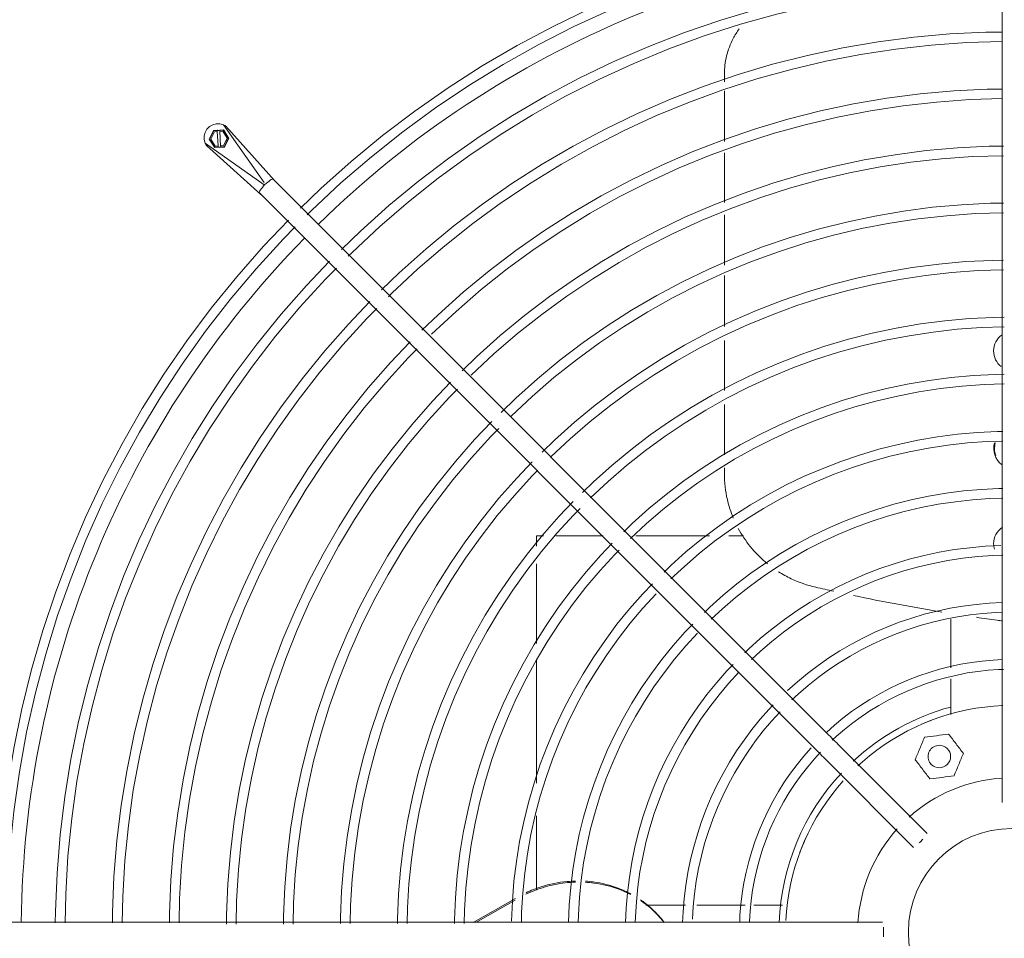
# Model space of a CAD drawing. Header units: inches. Extents: x 282 to 878, y -149 to 1260.
# Tile 9 of 20: x 833 to 845, y 379 to 390. Entities that reach past the tile are written whole.
import ezdxf

# ---------------------------------------------------------------- set-up
doc = ezdxf.new("R2010")
doc.units = ezdxf.units.IN
doc.header["$MEASUREMENT"] = 0
doc.layers.add('M-EQPM', color=90, linetype='Continuous', lineweight=9)

# ---------------------------------------------------------------- blocks, each defined once
blk = doc.blocks.new('Air Conditioner Unit  _AC_ - Default 1-3618741-Main Floor')
at = {"layer": 'M-EQPM'}
for p, q in [((-0.125, 13.57), (-0.125, 3.475)), ((-3.701, 11.032), (-3.701, 10.937)), ((-3.701, 10.822), (-3.701, 10.169)), ((-10.274, 10.31), (-10.33, 10.199)), ((-10.326, 10.195), (-10.27, 10.306)), ((-10.312, 10.2), (-10.264, 10.295)), ((-10.263, 10.295), (-10.312, 10.2)), ((-10.228, 10.313), (-10.274, 10.31)), ((-10.27, 10.306), (-10.274, 10.31)), ((-10.27, 10.306), (-10.145, 10.313)), ((-10.264, 10.295), (-10.227, 10.297)), ((-10.263, 10.295), (-10.264, 10.295)), ((-10.227, 10.297), (-10.263, 10.295)), ((-10.227, 10.297), (-10.228, 10.313)), ((-10.228, 10.313), (-10.226, 10.311)), ((-10.227, 10.297), (-10.227, 10.297)), ((-10.227, 10.297), (-10.217, 10.112)), ((-10.226, 10.311), (-10.193, 10.313)), ((-10.149, 10.317), (-10.194, 10.314)), ((-10.194, 10.314), (-10.194, 10.299)), ((-10.193, 10.313), (-10.194, 10.314)), ((-10.194, 10.299), (-10.157, 10.301)), ((-10.193, 10.298), (-10.194, 10.299)), ((-10.157, 10.3), (-10.193, 10.298)), ((-10.184, 10.114), (-10.193, 10.298)), ((-10.157, 10.301), (-10.099, 10.211)), ((-10.157, 10.301), (-10.157, 10.3)), ((-10.098, 10.211), (-10.157, 10.3)), ((-10.081, 10.212), (-10.149, 10.317)), ((-10.149, 10.317), (-10.145, 10.313)), ((-9.622, 9.641), (-10.147, 10.383)), ((-10.145, 10.313), (-10.077, 10.208)), ((-10.116, 10.368), (-9.489, 9.666)), ((-9.625, 9.611), (-10.383, 10.147)), ((-10.33, 10.199), (-10.262, 10.094)), ((-10.326, 10.195), (-10.33, 10.199)), ((-10.258, 10.09), (-10.326, 10.195)), ((-10.254, 10.11), (-10.312, 10.2)), ((-10.312, 10.2), (-10.254, 10.11)), ((-10.312, 10.2), (-10.312, 10.2)), ((-10.099, 10.211), (-10.147, 10.116)), ((-10.147, 10.116), (-10.098, 10.211)), ((-10.138, 10.101), (-10.081, 10.212)), ((-10.077, 10.208), (-10.134, 10.097)), ((-10.099, 10.211), (-10.098, 10.211)), ((-10.077, 10.208), (-10.081, 10.212)), ((-10.368, 10.116), (-9.666, 9.489)), ((-10.262, 10.094), (-10.217, 10.097)), ((-10.258, 10.09), (-10.262, 10.094)), ((-10.134, 10.097), (-10.258, 10.09)), ((-10.218, 10.112), (-10.254, 10.11)), ((-10.254, 10.11), (-10.217, 10.112)), ((-10.254, 10.11), (-10.254, 10.11)), ((-10.217, 10.097), (-10.218, 10.112)), ((-10.217, 10.112), (-10.218, 10.112)), ((-10.215, 10.095), (-10.217, 10.097)), ((-10.181, 10.097), (-10.215, 10.095)), ((-10.147, 10.116), (-10.184, 10.114)), ((-10.184, 10.114), (-10.147, 10.116)), ((-10.184, 10.114), (-10.183, 10.098)), ((-10.184, 10.114), (-10.184, 10.114)), ((-10.183, 10.098), (-10.138, 10.101)), ((-10.183, 10.098), (-10.181, 10.097)), ((-10.147, 10.116), (-10.147, 10.116)), ((-10.134, 10.097), (-10.138, 10.101)), ((-3.701, 10.023), (-3.701, 9.383)), ((-2.369, 2.546), (-9.507, 9.684)), ((-9.684, 9.507), (-2.546, 2.369)), ((-3.701, 9.224), (-3.701, 8.577)), ((-3.701, 8.446), (-3.701, 7.789)), ((-3.701, 7.608), (-3.701, 6.967)), ((-3.701, 6.785), (-3.701, 6.137)), ((-3.701, 5.971), (-3.701, 5.897)), ((-6.027, 5.097), (-6.12, 5.097)), ((-6.12, 5.097), (-6.12, 4.963)), ((-5.261, 5.097), (-5.872, 5.097)), ((-3.894, 5.097), (-4.84, 5.097)), ((-3.456, 5.097), (-3.645, 5.097)), ((-6.12, 4.738), (-6.12, 3.711)), ((-0.788, 4.026), (-0.788, 3.4)), ((-6.12, 3.492), (-6.12, 1.915)), ((-0.788, 3.257), (-0.788, 2.797)), ((-0.125, 3.257), (-0.125, 1.665)), ((-1.089, 1.266), (-2.215, 2.392)), ((-2.392, 2.215), (-1.266, 1.089)), ((-6.12, 1.496), (-6.12, 0.537)), ((-6.391, 0.433), (-6.934, 0.121)), ((-6.394, 0.412), (-6.901, 0.121)), ((-4.712, 0.347), (-4.201, 0.347)), ((-4.055, 0.347), (-3.432, 0.347)), ((-3.32, 0.347), (-2.954, 0.347)), ((-3.475, 0.125), (-13.57, 0.125)), ((-1.665, 0.125), (-3.257, 0.125))]:
    blk.add_line(p, q, dxfattribs=at)
at = {"layer": 'M-EQPM', "flags": 128}
for points in [[(-0.121, 13.058), (-0.381, 13.055), (-0.903, 13.03), (-1.423, 12.983), (-1.942, 12.916), (-2.456, 12.828), (-2.967, 12.719), (-3.474, 12.59), (-3.974, 12.441), (-4.469, 12.273), (-4.956, 12.084), (-5.435, 11.876), (-5.906, 11.649), (-6.367, 11.404), (-6.818, 11.14), (-7.258, 10.859), (-7.686, 10.56), (-8.102, 10.244), (-8.506, 9.912), (-8.895, 9.564), (-9.158, 9.309)], [(-9.072, 9.224), (-9.015, 9.282), (-8.636, 9.635), (-8.244, 9.973), (-7.839, 10.294), (-7.421, 10.6), (-6.991, 10.888), (-6.55, 11.159), (-6.099, 11.412), (-5.637, 11.647), (-5.167, 11.863), (-4.689, 12.06), (-4.203, 12.238), (-3.71, 12.396), (-3.211, 12.534), (-2.707, 12.653), (-2.199, 12.751), (-1.688, 12.829), (-1.173, 12.886), (-0.657, 12.922), (-0.14, 12.938)], [(-0.121, 12.31), (-0.36, 12.308), (-0.851, 12.284), (-1.342, 12.24), (-1.83, 12.176), (-2.316, 12.094), (-2.798, 11.991), (-3.275, 11.87), (-3.747, 11.729), (-4.213, 11.57), (-4.672, 11.392), (-5.124, 11.196), (-5.568, 10.983), (-6.002, 10.751), (-6.428, 10.502), (-6.842, 10.237), (-7.246, 9.955), (-7.639, 9.657), (-8.019, 9.344), (-8.386, 9.016), (-8.63, 8.78)], [(-8.543, 8.692), (-8.492, 8.743), (-8.135, 9.076), (-7.766, 9.394), (-7.384, 9.697), (-6.99, 9.985), (-6.585, 10.256), (-6.17, 10.511), (-5.745, 10.75), (-5.31, 10.971), (-4.867, 11.174), (-4.417, 11.36), (-3.959, 11.527), (-3.495, 11.677), (-3.025, 11.807), (-2.55, 11.918), (-2.072, 12.011), (-1.59, 12.084), (-1.105, 12.138), (-0.619, 12.173), (-0.132, 12.188)], [(-0.121, 11.576), (-0.338, 11.574), (-0.801, 11.552), (-1.262, 11.51), (-1.721, 11.451), (-2.178, 11.373), (-2.631, 11.276), (-3.08, 11.162), (-3.524, 11.03), (-3.962, 10.88), (-4.394, 10.713), (-4.819, 10.529), (-5.236, 10.328), (-5.645, 10.11), (-6.045, 9.876), (-6.435, 9.627), (-6.814, 9.362), (-7.183, 9.082), (-7.541, 8.787), (-7.886, 8.479), (-8.112, 8.26)], [(-8.025, 8.172), (-7.98, 8.217), (-7.645, 8.529), (-7.298, 8.828), (-6.939, 9.113), (-6.569, 9.383), (-6.189, 9.638), (-5.798, 9.878), (-5.399, 10.102), (-4.99, 10.31), (-4.574, 10.501), (-4.151, 10.676), (-3.72, 10.833), (-3.284, 10.973), (-2.843, 11.096), (-2.397, 11.201), (-1.947, 11.288), (-1.494, 11.356), (-1.039, 11.407), (-0.582, 11.44), (-0.124, 11.454)], [(-0.121, 10.843), (-0.317, 10.841), (-0.75, 10.819), (-1.182, 10.781), (-1.612, 10.725), (-2.04, 10.652), (-2.464, 10.562), (-2.884, 10.455), (-3.3, 10.331), (-3.711, 10.191), (-4.115, 10.034), (-4.513, 9.862), (-4.904, 9.673), (-5.287, 9.469), (-5.661, 9.25), (-6.027, 9.017), (-6.383, 8.768), (-6.728, 8.506), (-7.063, 8.23), (-7.386, 7.941), (-7.594, 7.74)], [(-7.469, 7.69), (-7.155, 7.983), (-6.831, 8.263), (-6.495, 8.529), (-6.148, 8.782), (-5.792, 9.021), (-5.427, 9.245), (-5.053, 9.455), (-4.671, 9.649), (-4.281, 9.828), (-3.885, 9.992), (-3.482, 10.139), (-3.074, 10.27), (-2.661, 10.385), (-2.243, 10.483), (-1.822, 10.564), (-1.398, 10.629), (-0.972, 10.676), (-0.544, 10.707), (-0.121, 10.72)], [(-10.147, 10.383), (-10.193, 10.395), (-10.24, 10.395), (-10.285, 10.383), (-10.326, 10.36), (-10.36, 10.326), (-10.383, 10.285), (-10.395, 10.24), (-10.395, 10.193), (-10.383, 10.147)], [(-0.108, 10.109), (-0.295, 10.107), (-0.699, 10.087), (-1.102, 10.051), (-1.503, 9.999), (-1.902, 9.931), (-2.297, 9.847), (-2.689, 9.747), (-3.077, 9.632), (-3.46, 9.501), (-3.837, 9.355), (-4.208, 9.194), (-4.572, 9.019), (-4.929, 8.829), (-5.278, 8.624), (-5.619, 8.407), (-5.951, 8.175), (-6.273, 7.931), (-6.585, 7.673), (-6.886, 7.404), (-7.077, 7.22)], [(-6.958, 7.164), (-6.666, 7.436), (-6.363, 7.697), (-6.05, 7.945), (-5.727, 8.181), (-5.396, 8.403), (-5.055, 8.612), (-4.707, 8.808), (-4.351, 8.989), (-3.988, 9.156), (-3.619, 9.308), (-3.244, 9.445), (-2.863, 9.567), (-2.478, 9.674), (-2.09, 9.765), (-1.697, 9.841), (-1.302, 9.901), (-0.905, 9.945), (-0.507, 9.974), (-0.108, 9.986)], [(-0.108, 9.375), (-0.274, 9.374), (-0.648, 9.355), (-1.022, 9.322), (-1.394, 9.273), (-1.764, 9.21), (-2.131, 9.132), (-2.494, 9.04), (-2.854, 8.933), (-3.209, 8.812), (-3.558, 8.676), (-3.902, 8.527), (-4.24, 8.364), (-4.571, 8.188), (-4.895, 7.999), (-5.211, 7.796), (-5.519, 7.582), (-5.817, 7.355), (-6.107, 7.116), (-6.387, 6.867), (-6.575, 6.684)], [(-6.446, 6.637), (-6.176, 6.89), (-5.895, 7.131), (-5.605, 7.361), (-5.307, 7.58), (-4.999, 7.786), (-4.684, 7.979), (-4.361, 8.16), (-4.031, 8.328), (-3.695, 8.483), (-3.353, 8.624), (-3.005, 8.751), (-2.653, 8.864), (-2.296, 8.963), (-1.936, 9.048), (-1.573, 9.118), (-1.207, 9.174), (-0.839, 9.214), (-0.47, 9.241), (-0.108, 9.252)], [(-9.311, 9.158), (-9.631, 8.822), (-9.976, 8.43), (-10.305, 8.024), (-10.618, 7.606), (-10.914, 7.175), (-11.192, 6.733), (-11.452, 6.28), (-11.694, 5.817), (-11.917, 5.345), (-12.121, 4.864), (-12.306, 4.375), (-12.471, 3.88), (-12.617, 3.378), (-12.742, 2.871), (-12.846, 2.359), (-12.93, 1.843), (-12.994, 1.325), (-13.036, 0.804), (-13.058, 0.282), (-13.06, 0.12)], [(-12.937, 0.12), (-12.929, 0.517), (-12.898, 1.034), (-12.846, 1.549), (-12.774, 2.061), (-12.681, 2.571), (-12.568, 3.076), (-12.435, 3.576), (-12.282, 4.07), (-12.11, 4.558), (-11.918, 5.039), (-11.707, 5.511), (-11.477, 5.975), (-11.229, 6.429), (-10.963, 6.873), (-10.679, 7.306), (-10.378, 7.727), (-10.061, 8.136), (-9.728, 8.532), (-9.379, 8.914), (-9.224, 9.071)], [(-8.782, 8.629), (-9.08, 8.317), (-9.405, 7.947), (-9.715, 7.565), (-10.01, 7.17), (-10.289, 6.764), (-10.551, 6.347), (-10.796, 5.92), (-11.025, 5.484), (-11.235, 5.039), (-11.428, 4.585), (-11.602, 4.125), (-11.757, 3.658), (-11.894, 3.184), (-12.012, 2.706), (-12.111, 2.224), (-12.19, 1.738), (-12.25, 1.249), (-12.29, 0.758), (-12.31, 0.266), (-12.312, 0.119)], [(-0.108, 8.641), (-0.252, 8.64), (-0.598, 8.623), (-0.942, 8.592), (-1.285, 8.548), (-1.626, 8.489), (-1.964, 8.418), (-2.299, 8.332), (-2.63, 8.234), (-2.957, 8.122), (-3.28, 7.997), (-3.597, 7.86), (-3.908, 7.71), (-4.214, 7.547), (-4.512, 7.373), (-4.803, 7.186), (-5.087, 6.988), (-5.362, 6.779), (-5.629, 6.559), (-5.887, 6.329), (-6.048, 6.173)], [(-12.186, 0.119), (-12.178, 0.487), (-12.149, 0.974), (-12.101, 1.459), (-12.033, 1.942), (-11.945, 2.421), (-11.839, 2.897), (-11.714, 3.368), (-11.57, 3.834), (-11.407, 4.294), (-11.226, 4.746), (-11.027, 5.191), (-10.811, 5.628), (-10.577, 6.056), (-10.327, 6.474), (-10.059, 6.882), (-9.776, 7.279), (-9.477, 7.664), (-9.163, 8.037), (-8.834, 8.397), (-8.693, 8.54)], [(-5.935, 6.111), (-5.686, 6.343), (-5.428, 6.566), (-5.161, 6.777), (-4.886, 6.978), (-4.603, 7.168), (-4.312, 7.347), (-4.015, 7.513), (-3.711, 7.668), (-3.402, 7.81), (-3.087, 7.94), (-2.767, 8.057), (-2.442, 8.161), (-2.114, 8.252), (-1.782, 8.33), (-1.448, 8.395), (-1.111, 8.446), (-0.772, 8.484), (-0.433, 8.508), (-0.108, 8.518)], [(-8.263, 8.11), (-8.539, 7.821), (-8.844, 7.474), (-9.136, 7.114), (-9.413, 6.743), (-9.676, 6.361), (-9.922, 5.969), (-10.153, 5.568), (-10.367, 5.157), (-10.565, 4.738), (-10.746, 4.312), (-10.91, 3.879), (-11.057, 3.44), (-11.185, 2.995), (-11.296, 2.545), (-11.389, 2.091), (-11.463, 1.634), (-11.52, 1.174), (-11.557, 0.713), (-11.577, 0.25), (-11.578, 0.118)], [(-11.452, 0.118), (-11.445, 0.458), (-11.418, 0.915), (-11.372, 1.371), (-11.308, 1.825), (-11.226, 2.276), (-11.126, 2.723), (-11.008, 3.165), (-10.873, 3.603), (-10.72, 4.035), (-10.55, 4.461), (-10.363, 4.879), (-10.16, 5.289), (-9.94, 5.691), (-9.705, 6.084), (-9.454, 6.468), (-9.187, 6.84), (-8.907, 7.202), (-8.611, 7.553), (-8.303, 7.891), (-8.174, 8.021)], [(-0.1, 7.908), (-0.231, 7.906), (-0.547, 7.891), (-0.862, 7.863), (-1.176, 7.822), (-1.488, 7.769), (-1.797, 7.703), (-2.104, 7.625), (-2.407, 7.535), (-2.706, 7.432), (-3.001, 7.318), (-3.292, 7.192), (-3.577, 7.055), (-3.856, 6.906), (-4.129, 6.747), (-4.395, 6.576), (-4.655, 6.395), (-4.907, 6.204), (-5.151, 6.003), (-5.387, 5.792), (-5.529, 5.654)], [(-5.424, 5.584), (-5.196, 5.797), (-4.96, 6), (-4.716, 6.194), (-4.465, 6.377), (-4.206, 6.551), (-3.941, 6.714), (-3.669, 6.866), (-3.392, 7.007), (-3.109, 7.137), (-2.821, 7.256), (-2.528, 7.363), (-2.232, 7.458), (-1.932, 7.541), (-1.629, 7.612), (-1.323, 7.671), (-1.015, 7.718), (-0.706, 7.753), (-0.395, 7.775), (-0.1, 7.784)], [(-7.744, 7.591), (-7.997, 7.326), (-8.284, 7), (-8.557, 6.663), (-8.817, 6.316), (-9.062, 5.958), (-9.293, 5.591), (-9.509, 5.215), (-9.71, 4.83), (-9.896, 4.438), (-10.065, 4.039), (-10.219, 3.633), (-10.356, 3.222), (-10.476, 2.805), (-10.58, 2.384), (-10.667, 1.959), (-10.737, 1.531), (-10.789, 1.1), (-10.825, 0.668), (-10.843, 0.234), (-10.844, 0.117)], [(-10.718, 0.117), (-10.712, 0.429), (-10.686, 0.857), (-10.643, 1.283), (-10.583, 1.708), (-10.507, 2.13), (-10.413, 2.548), (-10.303, 2.963), (-10.176, 3.372), (-10.033, 3.777), (-9.874, 4.175), (-9.699, 4.566), (-9.509, 4.95), (-9.303, 5.327), (-9.083, 5.695), (-8.848, 6.053), (-8.599, 6.402), (-8.336, 6.741), (-8.06, 7.069), (-7.771, 7.386), (-7.655, 7.502)], [(-0.101, 7.174), (-0.21, 7.173), (-0.496, 7.159), (-0.782, 7.133), (-1.067, 7.096), (-1.35, 7.048), (-1.63, 6.988), (-1.909, 6.917), (-2.184, 6.836), (-2.455, 6.743), (-2.723, 6.639), (-2.986, 6.525), (-3.245, 6.4), (-3.498, 6.265), (-3.746, 6.121), (-3.988, 5.966), (-4.223, 5.802), (-4.452, 5.628), (-4.673, 5.446), (-4.887, 5.254), (-4.996, 5.149)], [(-7.225, 7.072), (-7.456, 6.83), (-7.723, 6.526), (-7.978, 6.212), (-8.22, 5.888), (-8.449, 5.555), (-8.664, 5.212), (-8.866, 4.862), (-9.053, 4.503), (-9.226, 4.138), (-9.384, 3.766), (-9.527, 3.387), (-9.655, 3.004), (-9.767, 2.615), (-9.864, 2.222), (-9.945, 1.826), (-10.01, 1.427), (-10.059, 1.025), (-10.092, 0.622), (-10.109, 0.218), (-10.11, 0.101)], [(-9.984, 0.101), (-9.978, 0.399), (-9.955, 0.798), (-9.915, 1.196), (-9.859, 1.591), (-9.787, 1.984), (-9.7, 2.374), (-9.598, 2.76), (-9.48, 3.141), (-9.346, 3.518), (-9.198, 3.889), (-9.035, 4.254), (-8.858, 4.612), (-8.666, 4.962), (-8.461, 5.305), (-8.242, 5.639), (-8.01, 5.964), (-7.765, 6.279), (-7.508, 6.585), (-7.239, 6.88), (-7.136, 6.983)], [(-4.908, 5.062), (-4.706, 5.25), (-4.492, 5.434), (-4.272, 5.61), (-4.044, 5.776), (-3.81, 5.933), (-3.569, 6.081), (-3.323, 6.219), (-3.072, 6.346), (-2.816, 6.464), (-2.555, 6.572), (-2.29, 6.669), (-2.022, 6.755), (-1.75, 6.83), (-1.475, 6.895), (-1.198, 6.948), (-0.92, 6.991), (-0.639, 7.022), (-0.358, 7.042), (-0.101, 7.05)], [(-6.693, 6.568), (-6.915, 6.334), (-7.163, 6.053), (-7.399, 5.761), (-7.624, 5.461), (-7.836, 5.152), (-8.036, 4.834), (-8.222, 4.509), (-8.396, 4.177), (-8.556, 3.837), (-8.703, 3.492), (-8.836, 3.141), (-8.954, 2.786), (-9.059, 2.425), (-9.148, 2.061), (-9.223, 1.694), (-9.284, 1.323), (-9.329, 0.951), (-9.36, 0.577), (-9.375, 0.202), (-9.376, 0.1)], [(-9.251, 0.1), (-9.245, 0.37), (-9.223, 0.739), (-9.186, 1.108), (-9.134, 1.474), (-9.068, 1.838), (-8.987, 2.199), (-8.892, 2.557), (-8.783, 2.911), (-8.659, 3.259), (-8.522, 3.603), (-8.371, 3.941), (-8.207, 4.273), (-8.03, 4.597), (-7.839, 4.915), (-7.636, 5.224), (-7.421, 5.526), (-7.195, 5.818), (-6.956, 6.101), (-6.707, 6.374), (-6.604, 6.479)], [(-0.117, 6.44), (-0.188, 6.439), (-0.445, 6.426), (-0.702, 6.404), (-0.958, 6.37), (-1.212, 6.327), (-1.464, 6.273), (-1.713, 6.21), (-1.96, 6.136), (-2.204, 6.053), (-2.444, 5.96), (-2.681, 5.858), (-2.913, 5.746), (-3.14, 5.625), (-3.363, 5.495), (-3.58, 5.356), (-3.791, 5.208), (-3.996, 5.052), (-4.195, 4.889), (-4.387, 4.717), (-4.477, 4.63)], [(-4.389, 4.542), (-4.216, 4.704), (-4.025, 4.869), (-3.827, 5.026), (-3.623, 5.175), (-3.413, 5.315), (-3.198, 5.448), (-2.977, 5.571), (-2.752, 5.686), (-2.523, 5.791), (-2.289, 5.888), (-2.052, 5.974), (-1.811, 6.052), (-1.568, 6.119), (-1.322, 6.177), (-1.074, 6.225), (-0.824, 6.263), (-0.573, 6.291), (-0.321, 6.309), (-0.117, 6.315)], [(-6.174, 6.049), (-6.374, 5.838), (-6.602, 5.579), (-6.82, 5.31), (-7.027, 5.033), (-7.223, 4.748), (-7.407, 4.456), (-7.579, 4.156), (-7.739, 3.85), (-7.887, 3.537), (-8.022, 3.219), (-8.144, 2.896), (-8.254, 2.568), (-8.35, 2.235), (-8.432, 1.9), (-8.502, 1.561), (-8.557, 1.22), (-8.599, 0.877), (-8.627, 0.532), (-8.642, 0.187), (-8.642, 0.108)], [(-8.516, 0.108), (-8.512, 0.341), (-8.491, 0.681), (-8.457, 1.02), (-8.41, 1.357), (-8.349, 1.692), (-8.274, 2.025), (-8.187, 2.354), (-8.086, 2.68), (-7.973, 3.001), (-7.846, 3.317), (-7.707, 3.628), (-7.556, 3.934), (-7.393, 4.233), (-7.217, 4.525), (-7.031, 4.81), (-6.833, 5.087), (-6.624, 5.356), (-6.404, 5.617), (-6.175, 5.869), (-6.101, 5.943)], [(-0.118, 5.706), (-0.167, 5.706), (-0.395, 5.694), (-0.622, 5.674), (-0.848, 5.645), (-1.074, 5.606), (-1.297, 5.559), (-1.518, 5.502), (-1.737, 5.437), (-1.953, 5.363), (-2.166, 5.281), (-2.375, 5.19), (-2.581, 5.091), (-2.783, 4.984), (-2.98, 4.869), (-3.172, 4.746), (-3.359, 4.615), (-3.541, 4.477), (-3.717, 4.332), (-3.887, 4.18), (-3.958, 4.111)], [(-3.87, 4.023), (-3.726, 4.157), (-3.557, 4.303), (-3.382, 4.442), (-3.202, 4.574), (-3.016, 4.698), (-2.826, 4.815), (-2.631, 4.924), (-2.432, 5.025), (-2.23, 5.118), (-2.023, 5.204), (-1.813, 5.28), (-1.601, 5.349), (-1.386, 5.408), (-1.168, 5.459), (-0.949, 5.502), (-0.728, 5.535), (-0.506, 5.56), (-0.283, 5.576), (-0.118, 5.581)], [(-5.647, 5.538), (-5.833, 5.343), (-6.042, 5.105), (-6.241, 4.86), (-6.43, 4.606), (-6.609, 4.345), (-6.778, 4.077), (-6.935, 3.803), (-7.082, 3.523), (-7.217, 3.237), (-7.341, 2.946), (-7.453, 2.65), (-7.553, 2.35), (-7.641, 2.046), (-7.716, 1.738), (-7.78, 1.428), (-7.831, 1.116), (-7.869, 0.802), (-7.895, 0.487), (-7.908, 0.171), (-7.909, 0.108)], [(-7.783, 0.108), (-7.779, 0.311), (-7.76, 0.622), (-7.729, 0.932), (-7.685, 1.24), (-7.63, 1.547), (-7.562, 1.85), (-7.482, 2.151), (-7.39, 2.449), (-7.286, 2.742), (-7.17, 3.032), (-7.043, 3.316), (-6.905, 3.595), (-6.756, 3.868), (-6.596, 4.135), (-6.425, 4.396), (-6.244, 4.649), (-6.053, 4.895), (-5.853, 5.133), (-5.643, 5.363), (-5.558, 5.449)], [(-5.144, 5.001), (-5.291, 4.847), (-5.481, 4.632), (-5.662, 4.409), (-5.834, 4.179), (-5.996, 3.942), (-6.149, 3.699), (-6.292, 3.45), (-6.425, 3.196), (-6.547, 2.936), (-6.66, 2.672), (-6.761, 2.404), (-6.852, 2.132), (-6.932, 1.856), (-7, 1.577), (-7.058, 1.296), (-7.104, 1.013), (-7.139, 0.728), (-7.162, 0.442), (-7.174, 0.155), (-7.175, 0.108)], [(-0.145, 4.972), (-0.344, 4.962), (-0.542, 4.944), (-0.739, 4.919), (-0.936, 4.885), (-1.13, 4.844), (-1.323, 4.795), (-1.514, 4.738), (-1.702, 4.674), (-1.887, 4.602), (-2.07, 4.523), (-2.249, 4.437), (-2.425, 4.343), (-2.596, 4.243), (-2.764, 4.135), (-2.927, 4.022), (-3.086, 3.901), (-3.239, 3.775), (-3.388, 3.642), (-3.439, 3.592)], [(-7.049, 0.108), (-7.045, 0.282), (-7.028, 0.563), (-7, 0.844), (-6.961, 1.123), (-6.91, 1.401), (-6.849, 1.676), (-6.776, 1.949), (-6.693, 2.218), (-6.599, 2.484), (-6.494, 2.746), (-6.379, 3.003), (-6.254, 3.256), (-6.119, 3.503), (-5.974, 3.745), (-5.819, 3.981), (-5.655, 4.211), (-5.483, 4.434), (-5.301, 4.649), (-5.111, 4.857), (-5.056, 4.913)], [(-3.351, 3.504), (-3.237, 3.611), (-3.09, 3.737), (-2.938, 3.858), (-2.781, 3.972), (-2.62, 4.08), (-2.455, 4.182), (-2.285, 4.277), (-2.113, 4.365), (-1.936, 4.446), (-1.757, 4.52), (-1.575, 4.586), (-1.39, 4.645), (-1.203, 4.697), (-1.015, 4.742), (-0.824, 4.779), (-0.632, 4.808), (-0.44, 4.829), (-0.246, 4.843), (-0.119, 4.847)], [(-4.626, 4.481), (-4.75, 4.351), (-4.92, 4.158), (-5.083, 3.958), (-5.237, 3.751), (-5.383, 3.539), (-5.52, 3.321), (-5.648, 3.097), (-5.768, 2.869), (-5.878, 2.636), (-5.979, 2.399), (-6.07, 2.158), (-6.151, 1.914), (-6.223, 1.666), (-6.284, 1.416), (-6.336, 1.163), (-6.377, 0.909), (-6.409, 0.653), (-6.43, 0.397), (-6.44, 0.139)], [(-6.314, 0.121), (-6.312, 0.253), (-6.297, 0.505), (-6.271, 0.756), (-6.236, 1.006), (-6.191, 1.255), (-6.136, 1.502), (-6.071, 1.746), (-5.996, 1.987), (-5.912, 2.225), (-5.818, 2.46), (-5.715, 2.691), (-5.603, 2.917), (-5.482, 3.139), (-5.352, 3.355), (-5.214, 3.567), (-5.067, 3.772), (-4.912, 3.972), (-4.749, 4.165), (-4.579, 4.352)], [(-0.124, 4.238), (-0.293, 4.23), (-0.462, 4.215), (-0.63, 4.193), (-0.797, 4.164), (-0.963, 4.129), (-1.128, 4.087), (-1.29, 4.039), (-1.451, 3.984), (-1.609, 3.923), (-1.765, 3.856), (-1.917, 3.782), (-2.067, 3.702), (-2.213, 3.617), (-2.356, 3.525), (-2.495, 3.428), (-2.63, 3.326), (-2.761, 3.218), (-2.888, 3.105)], [(-2.832, 2.985), (-2.747, 3.064), (-2.622, 3.172), (-2.493, 3.274), (-2.36, 3.371), (-2.223, 3.463), (-2.083, 3.549), (-1.94, 3.629), (-1.793, 3.704), (-1.643, 3.773), (-1.491, 3.835), (-1.337, 3.892), (-1.18, 3.942), (-1.021, 3.986), (-0.861, 4.024), (-0.699, 4.055), (-0.537, 4.08), (-0.373, 4.098), (-0.209, 4.11), (-0.12, 4.113)], [(-4.108, 3.961), (-4.209, 3.856), (-4.36, 3.684), (-4.504, 3.507), (-4.64, 3.324), (-4.77, 3.136), (-4.891, 2.942), (-5.005, 2.745), (-5.111, 2.542), (-5.208, 2.336), (-5.297, 2.126), (-5.378, 1.912), (-5.45, 1.696), (-5.514, 1.476), (-5.568, 1.255), (-5.614, 1.031), (-5.651, 0.806), (-5.679, 0.579), (-5.697, 0.351), (-5.707, 0.123)], [(-5.581, 0.121), (-5.579, 0.223), (-5.565, 0.446), (-5.543, 0.668), (-5.512, 0.889), (-5.472, 1.109), (-5.423, 1.327), (-5.366, 1.543), (-5.3, 1.756), (-5.225, 1.967), (-5.142, 2.174), (-5.051, 2.378), (-4.952, 2.578), (-4.845, 2.774), (-4.73, 2.966), (-4.608, 3.152), (-4.478, 3.334), (-4.341, 3.511), (-4.197, 3.681), (-4.047, 3.846)], [(-3.59, 3.441), (-3.668, 3.36), (-3.799, 3.21), (-3.925, 3.056), (-4.044, 2.897), (-4.156, 2.733), (-4.262, 2.564), (-4.361, 2.392), (-4.453, 2.215), (-4.539, 2.035), (-4.616, 1.852), (-4.687, 1.666), (-4.75, 1.478), (-4.805, 1.286), (-4.852, 1.093), (-4.892, 0.898), (-4.924, 0.702), (-4.948, 0.504), (-4.965, 0.306), (-4.972, 0.121)], [(-0.121, 3.504), (-0.242, 3.498), (-0.382, 3.485), (-0.521, 3.467), (-0.659, 3.444), (-0.797, 3.415), (-0.933, 3.38), (-1.067, 3.34), (-1.2, 3.295), (-1.33, 3.244), (-1.459, 3.188), (-1.585, 3.127), (-1.709, 3.061), (-1.83, 2.991), (-1.948, 2.915), (-2.063, 2.835), (-2.175, 2.75), (-2.283, 2.661), (-2.388, 2.567)], [(-0.125, 3.475), (-0.125, 3.447), (-0.125, 3.419), (-0.125, 3.39), (-0.125, 3.362), (-0.125, 3.333), (-0.125, 3.304), (-0.125, 3.276), (-0.125, 3.257)], [(-4.847, 0.121), (-4.845, 0.194), (-4.834, 0.388), (-4.814, 0.58), (-4.787, 0.773), (-4.752, 0.963), (-4.71, 1.153), (-4.66, 1.34), (-4.603, 1.525), (-4.538, 1.708), (-4.466, 1.888), (-4.387, 2.065), (-4.301, 2.239), (-4.208, 2.409), (-4.108, 2.576), (-4.002, 2.738), (-3.889, 2.896), (-3.77, 3.049), (-3.646, 3.197), (-3.515, 3.341)], [(-2.313, 2.466), (-2.257, 2.518), (-2.154, 2.606), (-2.048, 2.69), (-1.939, 2.77), (-1.827, 2.845), (-1.712, 2.916), (-1.594, 2.982), (-1.473, 3.043), (-1.35, 3.1), (-1.225, 3.151), (-1.098, 3.198), (-0.969, 3.239), (-0.839, 3.275), (-0.707, 3.306), (-0.575, 3.332), (-0.441, 3.352), (-0.307, 3.367), (-0.172, 3.377), (-0.108, 3.379)], [(-3.072, 2.921), (-3.127, 2.864), (-3.239, 2.737), (-3.346, 2.605), (-3.447, 2.469), (-3.543, 2.329), (-3.633, 2.186), (-3.718, 2.039), (-3.796, 1.888), (-3.869, 1.735), (-3.935, 1.579), (-3.995, 1.42), (-4.049, 1.259), (-4.096, 1.097), (-4.136, 0.932), (-4.17, 0.766), (-4.198, 0.598), (-4.218, 0.43), (-4.232, 0.261), (-4.238, 0.121)], [(-4.112, 0.165), (-4.102, 0.329), (-4.086, 0.493), (-4.063, 0.656), (-4.033, 0.818), (-3.997, 0.978), (-3.955, 1.137), (-3.906, 1.294), (-3.851, 1.45), (-3.79, 1.603), (-3.723, 1.753), (-3.65, 1.9), (-3.571, 2.045), (-3.487, 2.186), (-3.396, 2.324), (-3.301, 2.458), (-3.2, 2.588), (-3.094, 2.713), (-2.984, 2.833)], [(-0.118, 2.912), (-0.233, 2.906), (-0.349, 2.894), (-0.464, 2.878), (-0.579, 2.857), (-0.693, 2.831), (-0.806, 2.801), (-0.917, 2.767), (-1.027, 2.728), (-1.135, 2.685), (-1.242, 2.637), (-1.346, 2.586), (-1.448, 2.53), (-1.548, 2.47), (-1.646, 2.406), (-1.741, 2.338), (-1.833, 2.267), (-1.922, 2.191), (-1.983, 2.136)], [(-2.215, 2.392), (-2.235, 2.412), (-2.255, 2.432), (-2.276, 2.452), (-2.296, 2.473), (-2.316, 2.493), (-2.336, 2.513), (-2.356, 2.533), (-2.369, 2.546)], [(-2.585, 2.368), (-2.678, 2.263), (-2.766, 2.154), (-2.85, 2.042), (-2.93, 1.926), (-3.004, 1.807), (-3.074, 1.686), (-3.139, 1.562), (-3.199, 1.435), (-3.254, 1.306), (-3.304, 1.175), (-3.348, 1.041), (-3.387, 0.907), (-3.42, 0.771), (-3.449, 0.633), (-3.471, 0.495), (-3.488, 0.356), (-3.5, 0.216), (-3.504, 0.121)], [(-3.379, 0.135), (-3.37, 0.27), (-3.357, 0.405), (-3.338, 0.539), (-3.314, 0.672), (-3.284, 0.804), (-3.25, 0.934), (-3.21, 1.064), (-3.164, 1.191), (-3.114, 1.317), (-3.059, 1.44), (-2.999, 1.561), (-2.934, 1.68), (-2.865, 1.796), (-2.791, 1.909), (-2.712, 2.019), (-2.629, 2.126), (-2.542, 2.23), (-2.466, 2.313)], [(-2.546, 2.369), (-2.526, 2.349), (-2.506, 2.329), (-2.486, 2.309), (-2.465, 2.289), (-2.445, 2.268), (-2.425, 2.248), (-2.405, 2.228), (-2.392, 2.215)], [(-2.171, 1.946), (-2.247, 1.857), (-2.319, 1.766), (-2.388, 1.672), (-2.453, 1.575), (-2.514, 1.476), (-2.571, 1.374), (-2.624, 1.27), (-2.672, 1.164), (-2.717, 1.056), (-2.757, 0.947), (-2.793, 0.836), (-2.824, 0.723), (-2.85, 0.61), (-2.873, 0.495), (-2.89, 0.38), (-2.903, 0.264), (-2.911, 0.148)], [(-3.257, 0.125), (-3.286, 0.125), (-3.314, 0.125), (-3.343, 0.125), (-3.372, 0.125), (-3.4, 0.125), (-3.429, 0.125), (-3.457, 0.125), (-3.475, 0.125)]]:
    blk.add_lwpolyline(points, dxfattribs=at)
at = {"layer": 'M-EQPM'}
for centre, radius, start, end in [((0, 0), 12.75, 90.5461, 134.4586), ((0, 0), 12.75, 135.5461, 179.4586), ((0, 0), 3, 105.2378, 132.9087), ((0, 0), 2.915, 110.6921, 113.5574), ((-0.935, 2.257), 0.145, 67.5, 247.5), ((-0.935, 2.257), 0.145, 247.5, 67.5), ((0, 0), 3, 137.0275, 177.6675), ((0, 0), 1.985, 93.6056, 131.8479), ((0, 0), 1.985, 138.09, 176.5472), ((0, 0), 1.332, 90, 270), ((0, 0), 2.915, 155.9719, 159.3677)]:
    blk.add_arc(centre, radius, start, end, dxfattribs=at)
for centre, major_axis, ratio, start_param, end_param in [((-9.596, 9.596), (0.0884, 0.0884), 0.205635, 0, 1.570796), ((-9.596, 9.596), (0.0884, 0.0884), 0.205635, 1.570796, 3.141593), ((0.006, 7.474), (0, 0.25), 0.96589, 0.579035, 1.570796), ((0.006, 7.474), (0, 0.25), 0.96589, 1.570796, 2.499317), ((0.008, 6.218), (0, 0.25), 0.965869, 1.266529, 2.513098), ((0.017, 6.218), (0, 0.25), 0.965869, 1.261524, 1.928624), ((0.006, 4.994), (0, 0.25), 0.96589, 0.560585, 1.570796), ((0.006, 4.994), (0, 0.25), 0.96589, 1.570796, 1.847639), ((-1.178, 1.178), (0.0884, 0.0884), 0.098439, 4.45059, 4.712389), ((-1.178, 1.178), (0.0884, 0.0884), 0.098439, 4.712389, 4.974188), ((-1.665, 0), (0, 0.125), 0.098439, 4.712389, 5.235988), ((-1.665, 0), (0, 0.125), 0.098439, 4.18879, 4.712389)]:
    blk.add_ellipse(centre, major_axis=major_axis, ratio=ratio, start_param=start_param, end_param=end_param, dxfattribs=at)
for points, knots in [([(-3.511, 11.616), (-3.539, 11.577), (-3.607, 11.468), (-3.682, 11.271), (-3.701, 11.114), (-3.701, 11.032)], [0.5649369, 0.5649369, 0.5649369, 0.5649369, 0.6666667, 0.8333333, 1, 1, 1, 1]), ([(-10.147, 10.383), (-10.14, 10.38), (-10.132, 10.376), (-10.124, 10.372), (-10.118, 10.368), (-10.115, 10.366), (-10.119, 10.369), (-10.125, 10.372), (-10.131, 10.376), (-10.14, 10.38), (-10.147, 10.383)], [-1, -1, -1, -1, -0.833333, -0.75, -0.666667, -0.5, -0.291667, -0.25, -0.166667, 0, 0, 0, 0]), ([(-10.383, 10.147), (-10.38, 10.14), (-10.376, 10.131), (-10.372, 10.124), (-10.368, 10.118), (-10.367, 10.116), (-10.368, 10.118), (-10.372, 10.124), (-10.376, 10.132), (-10.38, 10.14), (-10.383, 10.147)], [-1, -1, -1, -1, -0.833333, -0.75, -0.666667, -0.5, -0.333333, -0.25, -0.166667, 0, 0, 0, 0]), ([(-3.701, 5.897), (-3.701, 5.783), (-3.679, 5.589), (-3.618, 5.402), (-3.586, 5.325)], [0, 0, 0, 0, 0.1666667, 0.2891, 0.2891, 0.2891, 0.2891]), ([(-3.523, 5.192), (-3.478, 5.11), (-3.367, 4.944), (-3.227, 4.803), (-3.145, 4.737)], [0.3619173, 0.3619173, 0.3619173, 0.3619173, 0.5, 0.6554691, 0.6554691, 0.6554691, 0.6554691]), ([(-3.003, 4.634), (-2.951, 4.601), (-2.799, 4.517), (-2.636, 4.46), (-2.525, 4.435)], [0.7420912, 0.7420912, 0.7420912, 0.7420912, 0.8333333, 1, 1, 1, 1]), ([(-0.457, 4.048), (-0.368, 4.035), (-0.256, 4.019), (-0.143, 4.004), (-0.12, 4.001)], [0.44263097, 0.44263097, 0.44263097, 0.44263097, 0.5, 0.51522251, 0.51522251, 0.51522251, 0.51522251]), ([(-5.618, 0.641), (-5.707, 0.639), (-5.881, 0.619), (-6.095, 0.557), (-6.215, 0.505), (-6.256, 0.486)], [0.6730529, 0.6730529, 0.6730529, 0.6730529, 0.7857143, 0.8928571, 0.9490361, 0.9490361, 0.9490361, 0.9490361]), ([(-6.254, 0.505), (-6.19, 0.535), (-6.019, 0.602), (-5.801, 0.647), (-5.652, 0.655), (-5.616, 0.656)], [0.0557132, 0.0557132, 0.0557132, 0.0557132, 0.1428571, 0.2857143, 0.331502, 0.331502, 0.331502, 0.331502]), ([(-4.906, 0.481), (-4.955, 0.507), (-5.106, 0.575), (-5.305, 0.624), (-5.454, 0.638), (-5.491, 0.64)], [0.3544607, 0.3544607, 0.3544607, 0.3544607, 0.4285714, 0.5714286, 0.6192065, 0.6192065, 0.6192065, 0.6192065]), ([(-5.489, 0.654), (-5.455, 0.652), (-5.31, 0.638), (-5.111, 0.588), (-4.957, 0.518), (-4.904, 0.489)], [0.3851389, 0.3851389, 0.3851389, 0.3851389, 0.4285714, 0.5714286, 0.6504589, 0.6504589, 0.6504589, 0.6504589]), ([(-4.78, 0.414), (-4.736, 0.384), (-4.63, 0.301), (-4.533, 0.199), (-4.48, 0.13), (-4.475, 0.125)], [0.7142857, 0.7142857, 0.7142857, 0.7142857, 0.7857143, 0.8928571, 0.9019667, 0.9019667, 0.9019667, 0.9019667]), ([(-4.478, 0.124), (-4.495, 0.146), (-4.581, 0.249), (-4.683, 0.339), (-4.772, 0.4)], [0.1058051, 0.1058051, 0.1058051, 0.1058051, 0.1428571, 0.2857143, 0.2857143, 0.2857143, 0.2857143])]:
    blk.add_open_spline(points, degree=3, knots=knots, dxfattribs=at)
for points in [[(-2.525, 4.435), (-2.448, 4.417), (-2.37, 4.4), (-2.293, 4.383)], [(-2.04, 4.329), (-1.66, 4.249), (-1.28, 4.179), (-0.901, 4.116)], [(-1.125, 2.505), (-1.075, 2.512), (-0.973, 2.525), (-0.869, 2.539), (-0.815, 2.546)], [(-0.815, 2.546), (-0.783, 2.504), (-0.719, 2.42), (-0.656, 2.338), (-0.625, 2.298)], [(-1.245, 2.217), (-1.226, 2.263), (-1.186, 2.358), (-1.146, 2.456), (-1.125, 2.505)], [(-0.625, 2.298), (-0.645, 2.251), (-0.684, 2.157), (-0.724, 2.059), (-0.745, 2.01)], [(-1.055, 1.969), (-1.085, 2.009), (-1.148, 2.09), (-1.212, 2.174), (-1.245, 2.217)], [(-0.745, 2.01), (-0.795, 2.003), (-0.897, 1.99), (-1.002, 1.976), (-1.055, 1.969)]]:
    blk.add_open_spline(points, degree=3, dxfattribs=at)

msp = doc.modelspace()

# ---------------------------------------------------------------- block references
at = {"layer": 'M-EQPM'}
msp.add_blockref('Air Conditioner Unit  _AC_ - Default 1-3618741-Main Floor', (845.406, 378.7), dxfattribs=at)

doc.saveas('drawing.dxf')
